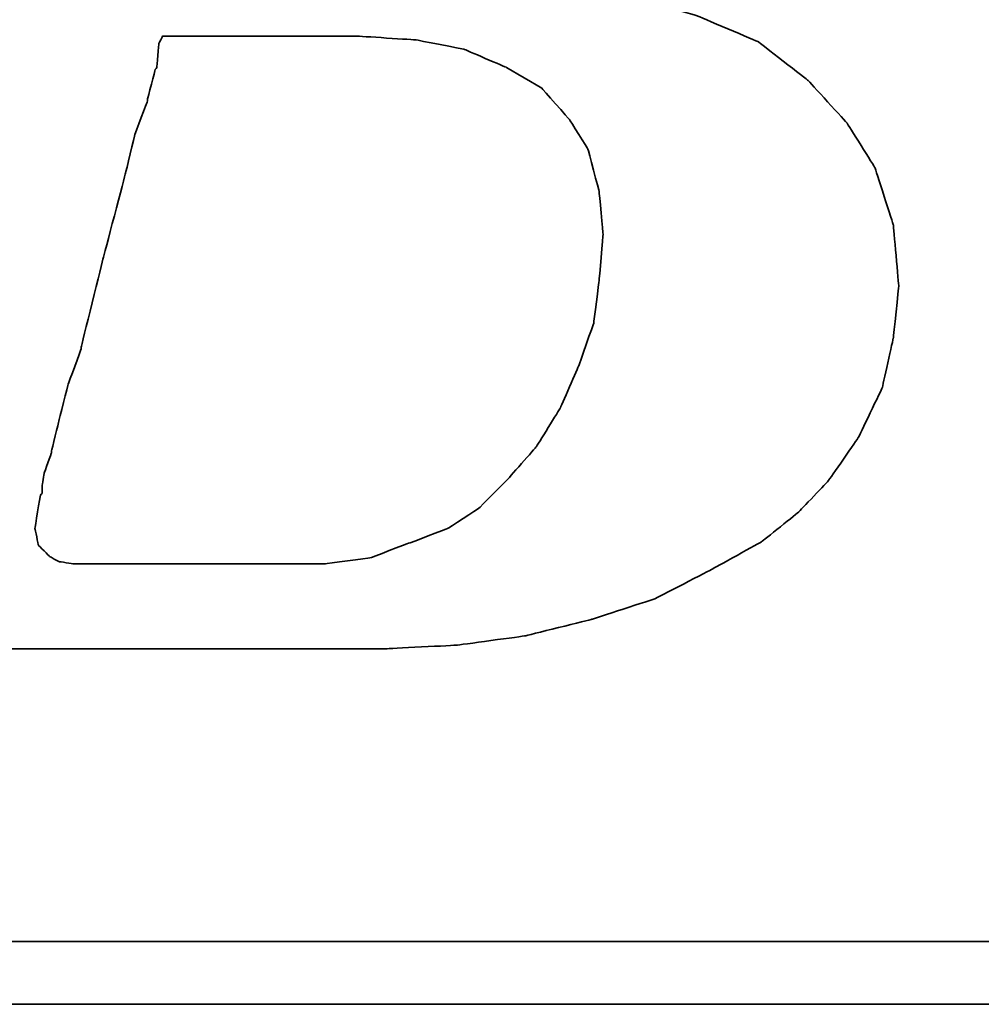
# Model space of a CAD drawing. Header units: millimetres. Extents: x 369 to 638, y 381 to 472.
# Tile 24 of 45: x 568.42 to 569.77, y 412.89 to 414.27. Entities that reach past the tile are written whole.
import ezdxf

# ---------------------------------------------------------------- set-up
doc = ezdxf.new("R2010")
doc.units = ezdxf.units.MM
doc.header["$LTSCALE"] = 0.15
doc.layers.add('DIM', color=4, linetype='CONTINUOUS')
doc.layers.add('layer 1', color=7, linetype='CONTINUOUS')

# ---------------------------------------------------------------- blocks, each defined once
blk = doc.blocks.new('TBI MOTION logo(完整正式版)')
at = {"layer": 'layer 1', "color": 22, "lineweight": 35}
for points, knots in [([(-64.65375, -6.86375), (-64.65375, -6.86375), (-64.84375, -7.29625), (-64.84375, -7.29625), (-64.84375, -7.29625), (-64.84375, -7.29625), (-64.86875, -7.34375), (-64.86875, -7.34375), (-64.86875, -7.34375), (-64.86875, -7.34375), (-64.86875, -7.36875), (-64.86875, -7.36875), (-64.86875, -7.36875), (-64.86875, -7.36875), (-65.15375, -7.65375), (-65.15375, -7.65375), (-65.15375, -7.65375), (-65.15375, -7.65375), (-65.17875, -7.65375), (-65.17875, -7.65375), (-65.17875, -7.65375), (-65.17875, -7.65375), (-65.20375, -7.67875), (-65.20375, -7.67875), (-65.20375, -7.67875), (-65.20375, -7.67875), (-65.58875, -7.87125), (-65.58875, -7.87125), (-65.58875, -7.87125), (-65.58875, -7.87125), (-65.63375, -7.87125), (-65.63375, -7.87125), (-65.63375, -7.87125), (-65.63375, -7.87125), (-65.65875, -7.89375), (-65.65875, -7.89375), (-65.65875, -7.89375), (-65.65875, -7.89375), (-66.09375, -7.94375), (-66.09375, -7.94375), (-66.09375, -7.94375), (-66.09375, -7.94375), (-66.11375, -7.94375), (-66.11375, -7.94375), (-66.11375, -7.94375), (-66.11375, -7.94375), (-66.16375, -7.94375), (-66.16375, -7.94375), (-66.16375, -7.94375), (-66.16375, -7.94375), (-66.30875, -7.94375), (-66.30875, -7.94375), (-66.30875, -7.94375), (-66.30875, -7.94375), (-66.69375, -7.94375), (-66.69375, -7.94375), (-66.69375, -7.94375), (-66.69375, -7.94375), (-67.07375, -7.94375), (-67.07375, -7.94375), (-67.07375, -7.94375), (-67.07375, -7.94375), (-67.12375, -7.94375), (-67.12375, -7.94375), (-67.12375, -7.94375), (-67.12375, -7.94375), (-67.12375, -7.96625), (-67.12375, -7.96625), (-67.12375, -7.96625), (-67.12375, -7.96625), (-67.14875, -7.99125), (-67.14875, -7.99125), (-67.14875, -7.99125), (-67.14875, -7.99125), (-67.24375, -8.34875), (-67.24375, -8.34875), (-67.24375, -8.34875), (-67.24375, -8.34875), (-67.31375, -8.68625), (-67.31375, -8.68625), (-67.31375, -8.68625), (-67.31375, -8.68625), (-67.26875, -8.68625), (-67.26875, -8.68625), (-67.26875, -8.68625), (-67.26875, -8.68625), (-67.07375, -8.68625), (-67.07375, -8.68625), (-67.07375, -8.68625), (-67.07375, -8.68625), (-66.54875, -8.68625), (-66.54875, -8.68625), (-66.54875, -8.68625), (-66.54875, -8.68625), (-65.82625, -8.68625), (-65.82625, -8.68625), (-65.82625, -8.68625), (-65.82625, -8.68625), (-65.01375, -8.68625), (-65.01375, -8.68625), (-65.01375, -8.68625), (-65.01375, -8.68625), (-64.05375, -8.68625), (-64.05375, -8.68625), (-64.05375, -8.68625), (-64.05375, -8.68625), (-62.08375, -8.68625), (-62.08375, -8.68625), (-62.08375, -8.68625), (-62.08375, -8.68625), (-60.06875, -8.68625), (-60.06875, -8.68625), (-60.06875, -8.68625), (-60.06875, -8.68625), (-59.10875, -8.68625), (-59.10875, -8.68625), (-59.10875, -8.68625), (-59.10875, -8.68625), (-58.29375, -8.68625), (-58.29375, -8.68625), (-58.29375, -8.68625), (-58.29375, -8.68625), (-57.57375, -8.68625), (-57.57375, -8.68625), (-57.57375, -8.68625), (-57.57375, -8.68625), (-57.04875, -8.68625), (-57.04875, -8.68625), (-57.04875, -8.68625), (-57.04875, -8.68625), (-56.85375, -8.68625), (-56.85375, -8.68625), (-56.85375, -8.68625), (-56.85375, -8.68625), (-56.70875, -8.68625), (-56.70875, -8.68625), (-56.70875, -8.68625), (-56.70875, -8.68625), (-56.61375, -8.68625), (-56.61375, -8.68625), (-56.61375, -8.68625), (-56.61375, -8.68625), (-56.56875, -8.68625), (-56.56875, -8.68625), (-56.56875, -8.68625), (-56.56875, -8.68625), (-55.65375, -8.63875), (-55.65375, -8.63875), (-55.65375, -8.63875), (-55.65375, -8.63875), (-54.76875, -8.51875), (-54.76875, -8.51875), (-54.76875, -8.51875), (-54.76875, -8.51875), (-53.90375, -8.30375), (-53.90375, -8.30375), (-53.90375, -8.30375), (-53.90375, -8.30375), (-53.08875, -8.03875), (-53.08875, -8.03875), (-53.08875, -8.03875), (-53.08875, -8.03875), (-52.34375, -7.65375), (-52.34375, -7.65375), (-52.34375, -7.65375), (-52.34375, -7.65375), (-51.69875, -7.29625), (-51.69875, -7.29625), (-51.69875, -7.29625), (-51.69875, -7.29625), (-51.21875, -6.91125), (-51.21875, -6.91125), (-51.21875, -6.91125), (-51.21875, -6.91125), (-50.83375, -6.50375), (-50.83375, -6.50375), (-50.83375, -6.50375), (-50.83375, -6.50375), (-50.44875, -5.94875), (-50.44875, -5.94875), (-50.44875, -5.94875), (-50.44875, -5.94875), (-50.13875, -5.30375), (-50.13875, -5.30375), (-50.13875, -5.30375), (-50.13875, -5.30375), (-49.99375, -4.65375), (-49.99375, -4.65375), (-49.99375, -4.65375), (-49.99375, -4.65375), (-49.92375, -3.98375), (-49.92375, -3.98375), (-49.92375, -3.98375), (-49.92375, -3.98375), (-49.99375, -3.19374), (-49.99375, -3.19374), (-49.99375, -3.19374), (-49.99375, -3.19374), (-50.23374, -2.44874), (-50.23374, -2.44874), (-50.23374, -2.44874), (-50.23374, -2.44874), (-50.59375, -1.87374), (-50.59375, -1.87374), (-50.59375, -1.87374), (-50.59375, -1.87374), (-51.09875, -1.31874), (-51.09875, -1.31874), (-51.09875, -1.31874), (-51.09875, -1.31874), (-51.74375, -0.81875), (-51.74375, -0.81875), (-51.74375, -0.81875), (-51.74375, -0.81875), (-52.53875, -0.48125), (-52.53875, -0.48125), (-52.53875, -0.48125), (-52.53875, -0.48125), (-53.47375, -0.21875), (-53.47375, -0.21875), (-53.47375, -0.21875), (-53.47375, -0.21875), (-54.52875, -0.04874), (-54.52875, -0.04874), (-54.52875, -0.04874), (-54.52875, -0.04874), (-55.65375, 0.12125), (-55.65375, 0.12125), (-55.65375, 0.12125), (-55.65375, 0.12125), (-54.50375, 0.28624), (-54.50375, 0.28624), (-54.50375, 0.28624), (-54.50375, 0.28624), (-53.83375, 0.38124), (-53.83375, 0.38124), (-53.83375, 0.38124), (-53.83375, 0.38124), (-53.18375, 0.50125), (-53.18375, 0.50125), (-53.18375, 0.50125), (-53.18375, 0.50125), (-52.55875, 0.66874), (-52.55875, 0.66874), (-52.55875, 0.66874), (-52.55875, 0.66874), (-52.03375, 0.86124), (-52.03375, 0.86124), (-52.03375, 0.86124), (-52.03375, 0.86124), (-51.50374, 1.03124), (-51.50374, 1.03124), (-51.50374, 1.03124), (-51.50374, 1.03124), (-51.09875, 1.27125), (-51.09875, 1.27125), (-51.09875, 1.27125), (-51.09875, 1.27125), (-50.71375, 1.48624), (-50.71375, 1.48624), (-50.71375, 1.48624), (-50.71375, 1.48624), (-50.37625, 1.77625), (-50.37625, 1.77625), (-50.37625, 1.77625), (-50.37625, 1.77625), (-49.82375, 2.37625), (-49.82375, 2.37625), (-49.82375, 2.37625), (-49.82375, 2.37625), (-49.41875, 2.99625), (-49.41875, 2.99625), (-49.41875, 2.99625), (-49.41875, 2.99625), (-49.22375, 3.76625), (-49.22375, 3.76625), (-49.22375, 3.76625), (-49.22375, 3.76625), (-49.15375, 4.50874), (-49.15375, 4.50874), (-49.15375, 4.50874), (-49.15375, 4.50874), (-49.20375, 5.25125), (-49.20375, 5.25125), (-49.20375, 5.25125), (-49.20375, 5.25125), (-49.41875, 5.92625), (-49.41875, 5.92625), (-49.41875, 5.92625), (-49.41875, 5.92625), (-49.77875, 6.47625), (-49.77875, 6.47625), (-49.77875, 6.47625), (-49.77875, 6.47625), (-50.33125, 7.02624), (-50.33125, 7.02624), (-50.33125, 7.02624), (-50.33125, 7.02624), (-51.00125, 7.43625), (-51.00125, 7.43625), (-51.00125, 7.43625), (-51.00125, 7.43625), (-51.79375, 7.72625), (-51.79375, 7.72625), (-51.79375, 7.72625), (-51.79375, 7.72625), (-52.72875, 7.89124), (-52.72875, 7.89124), (-52.72875, 7.89124), (-52.72875, 7.89124), (-53.83375, 7.98625), (-53.83375, 7.98625), (-53.83375, 7.98625), (-53.83375, 7.98625), (-53.92875, 7.98625), (-53.92875, 7.98625), (-53.92875, 7.98625), (-53.92875, 7.98625), (-54.26375, 7.98625), (-54.26375, 7.98625), (-54.26375, 7.98625), (-54.26375, 7.98625), (-54.74375, 7.98625), (-54.74375, 7.98625), (-54.74375, 7.98625), (-54.74375, 7.98625), (-55.36875, 7.98625), (-55.36875, 7.98625), (-55.36875, 7.98625), (-55.36875, 7.98625), (-56.13375, 7.98625), (-56.13375, 7.98625), (-56.13375, 7.98625), (-56.13375, 7.98625), (-56.94875, 7.98625), (-56.94875, 7.98625), (-56.94875, 7.98625), (-56.94875, 7.98625), (-58.77625, 7.98625), (-58.77625, 7.98625), (-58.77625, 7.98625), (-58.77625, 7.98625), (-60.59875, 7.98625), (-60.59875, 7.98625), (-60.59875, 7.98625), (-60.59875, 7.98625), (-61.41375, 7.98625), (-61.41375, 7.98625), (-61.41375, 7.98625), (-61.41375, 7.98625), (-62.17875, 7.98625), (-62.17875, 7.98625), (-62.17875, 7.98625), (-62.17875, 7.98625), (-62.80375, 7.98625), (-62.80375, 7.98625), (-62.80375, 7.98625), (-62.80375, 7.98625), (-63.30625, 7.98625), (-63.30625, 7.98625), (-63.30625, 7.98625), (-63.30625, 7.98625), (-63.57375, 7.98625), (-63.57375, 7.98625), (-63.57375, 7.98625), (-63.57375, 7.98625), (-63.57375, 7.96375), (-63.57375, 7.96375), (-63.57375, 7.96375), (-63.57375, 7.96375), (-63.59875, 7.94125), (-63.59875, 7.94125), (-63.59875, 7.94125), (-63.59875, 7.94125), (-63.69375, 7.55625), (-63.69375, 7.55625), (-63.69375, 7.55625), (-63.69375, 7.55625), (-63.76375, 7.24624), (-63.76375, 7.24624), (-63.76375, 7.24624), (-63.76375, 7.24624), (-63.23875, 7.24624), (-63.23875, 7.24624), (-63.23875, 7.24624), (-63.23875, 7.24624), (-62.75875, 7.24624), (-62.75875, 7.24624), (-62.75875, 7.24624), (-62.75875, 7.24624), (-62.61125, 7.24624), (-62.61125, 7.24624), (-62.61125, 7.24624), (-62.61125, 7.24624), (-62.56625, 7.24624), (-62.56625, 7.24624), (-62.56625, 7.24624), (-62.56625, 7.24624), (-62.22875, 7.24624), (-62.22875, 7.24624), (-62.22875, 7.24624), (-62.22875, 7.24624), (-62.20375, 7.24624), (-62.20375, 7.24624), (-62.20375, 7.24624), (-62.20375, 7.24624), (-62.17875, 7.21875), (-62.17875, 7.21875), (-62.17875, 7.21875), (-62.17875, 7.21875), (-61.96375, 7.17125), (-61.96375, 7.17125), (-61.96375, 7.17125), (-61.96375, 7.17125), (-61.72375, 7.12624), (-61.72375, 7.12624), (-61.72375, 7.12624), (-61.72375, 7.12624), (-61.70375, 7.12624), (-61.70375, 7.12624), (-61.70375, 7.12624), (-61.70375, 7.12624), (-61.55875, 7.07624), (-61.55875, 7.07624), (-61.55875, 7.07624), (-61.55875, 7.07624), (-61.50875, 7.07624), (-61.50875, 7.07624), (-61.50875, 7.07624), (-61.50875, 7.07624), (-61.48375, 7.02624), (-61.48375, 7.02624), (-61.48375, 7.02624), (-61.48375, 7.02624), (-61.31875, 6.83375), (-61.31875, 6.83375), (-61.31875, 6.83375), (-61.31875, 6.83375), (-61.29375, 6.81125), (-61.29375, 6.81125), (-61.29375, 6.81125), (-61.29375, 6.81125), (-61.29375, 6.78625), (-61.29375, 6.78625), (-61.29375, 6.78625), (-61.29375, 6.78625), (-61.19875, 6.50124), (-61.19875, 6.50124), (-61.19875, 6.50124), (-61.19875, 6.50124), (-61.17375, 6.45124), (-61.17375, 6.45124), (-61.17375, 6.45124), (-61.17375, 6.45124), (-61.19875, 6.40625), (-61.19875, 6.40625), (-61.19875, 6.40625), (-61.19875, 6.40625), (-61.26875, 5.99624), (-61.26875, 5.99624), (-61.26875, 5.99624), (-61.26875, 5.99624), (-61.26875, 5.85125), (-61.26875, 5.85125), (-61.26875, 5.85125), (-61.26875, 5.85125), (-61.26875, 5.82625), (-61.26875, 5.82625), (-61.26875, 5.82625), (-61.26875, 5.82625), (-61.29375, 5.80625), (-61.29375, 5.80625), (-61.29375, 5.80625), (-61.29375, 5.80625), (-61.34125, 5.66125), (-61.34125, 5.66125), (-61.34125, 5.66125), (-61.34125, 5.66125), (-61.41375, 5.44625), (-61.41375, 5.44625), (-61.41375, 5.44625), (-61.41375, 5.44625), (-61.48375, 5.15625), (-61.48375, 5.15625), (-61.48375, 5.15625), (-61.48375, 5.15625), (-61.58375, 4.82124), (-61.58375, 4.82124), (-61.58375, 4.82124), (-61.58375, 4.82124), (-61.79875, 4.00375), (-61.79875, 4.00375), (-61.79875, 4.00375), (-61.79875, 4.00375), (-62.05875, 2.99625), (-62.05875, 2.99625), (-62.05875, 2.99625), (-62.05875, 2.99625), (-62.34875, 1.91625), (-62.34875, 1.91625), (-62.34875, 1.91625), (-62.34875, 1.91625), (-62.97375, -0.41124), (-62.97375, -0.41124), (-62.97375, -0.41124), (-62.97375, -0.41124), (-63.59875, -2.75875), (-63.59875, -2.75875), (-63.59875, -2.75875), (-63.59875, -2.75875), (-63.88375, -3.86374), (-63.88375, -3.86374), (-63.88375, -3.86374), (-63.88375, -3.86374), (-64.14875, -4.82374), (-64.14875, -4.82374), (-64.14875, -4.82374), (-64.14875, -4.82374), (-64.36375, -5.64125), (-64.36375, -5.64125), (-64.36375, -5.64125), (-64.36375, -5.64125), (-64.43625, -5.97625), (-64.43625, -5.97625), (-64.43625, -5.97625), (-64.43625, -5.97625), (-64.50875, -6.28625), (-64.50875, -6.28625), (-64.50875, -6.28625), (-64.50875, -6.28625), (-64.50875, -6.30875), (-64.50875, -6.30875), (-64.50875, -6.30875), (-64.50875, -6.30875), (-64.57875, -6.50375), (-64.57875, -6.50375), (-64.57875, -6.50375), (-64.57875, -6.50375), (-64.62875, -6.69625), (-64.62875, -6.69625), (-64.62875, -6.69625), (-64.62875, -6.69625), (-64.62875, -6.76875), (-64.62875, -6.76875), (-64.62875, -6.76875), (-64.62875, -6.76875), (-64.62875, -6.81375), (-64.62875, -6.81375), (-64.62875, -6.81375), (-64.62875, -6.81375), (-64.62875, -6.83875), (-64.62875, -6.83875), (-64.62875, -6.83875), (-64.62875, -6.83875), (-64.65375, -6.86375), (-64.65375, -6.86375)], [0, 0, 0, 0, 0.00719424, 0.00719424, 0.00719424, 0.00719425, 0.01438849, 0.01438849, 0.01438849, 0.0143885, 0.02158273, 0.02158273, 0.02158273, 0.02158274, 0.02877698, 0.02877698, 0.02877698, 0.02877699, 0.03597122, 0.03597122, 0.03597122, 0.03597123, 0.04316547, 0.04316547, 0.04316547, 0.04316548, 0.05035971, 0.05035971, 0.05035971, 0.05035972, 0.05755396, 0.05755396, 0.05755396, 0.05755397, 0.0647482, 0.0647482, 0.0647482, 0.06474821, 0.07194245, 0.07194245, 0.07194245, 0.07194246, 0.07913669, 0.07913669, 0.07913669, 0.0791367, 0.08633094, 0.08633094, 0.08633094, 0.08633095, 0.09352518, 0.09352518, 0.09352518, 0.09352519, 0.10071942, 0.10071942, 0.10071942, 0.10071943, 0.10791367, 0.10791367, 0.10791367, 0.10791368, 0.11510791, 0.11510791, 0.11510791, 0.11510792, 0.12230216, 0.12230216, 0.12230216, 0.12230217, 0.1294964, 0.1294964, 0.1294964, 0.12949641, 0.13669065, 0.13669065, 0.13669065, 0.13669066, 0.14388489, 0.14388489, 0.14388489, 0.1438849, 0.15107914, 0.15107914, 0.15107914, 0.15107915, 0.15827338, 0.15827338, 0.15827338, 0.15827339, 0.16546763, 0.16546763, 0.16546763, 0.16546764, 0.17266187, 0.17266187, 0.17266187, 0.17266188, 0.17985612, 0.17985612, 0.17985612, 0.17985613, 0.18705036, 0.18705036, 0.18705036, 0.18705037, 0.1942446, 0.1942446, 0.1942446, 0.19424461, 0.20143885, 0.20143885, 0.20143885, 0.20143886, 0.20863309, 0.20863309, 0.20863309, 0.2086331, 0.21582734, 0.21582734, 0.21582734, 0.21582735, 0.22302158, 0.22302158, 0.22302158, 0.22302159, 0.23021583, 0.23021583, 0.23021583, 0.23021584, 0.23741007, 0.23741007, 0.23741007, 0.23741008, 0.24460432, 0.24460432, 0.24460432, 0.24460433, 0.25179856, 0.25179856, 0.25179856, 0.25179857, 0.25899281, 0.25899281, 0.25899281, 0.25899282, 0.26618705, 0.26618705, 0.26618705, 0.26618706, 0.27338129, 0.27338129, 0.27338129, 0.2733813, 0.28057554, 0.28057554, 0.28057554, 0.28057555, 0.28776978, 0.28776978, 0.28776978, 0.28776979, 0.29496403, 0.29496403, 0.29496403, 0.29496404, 0.30215827, 0.30215827, 0.30215827, 0.30215828, 0.30935252, 0.30935252, 0.30935252, 0.30935253, 0.31654676, 0.31654676, 0.31654676, 0.31654677, 0.32374101, 0.32374101, 0.32374101, 0.32374102, 0.33093525, 0.33093525, 0.33093525, 0.33093526, 0.3381295, 0.3381295, 0.3381295, 0.33812951, 0.34532374, 0.34532374, 0.34532374, 0.34532375, 0.35251799, 0.35251799, 0.35251799, 0.352518, 0.35971223, 0.35971223, 0.35971223, 0.35971224, 0.36690647, 0.36690647, 0.36690647, 0.36690648, 0.37410072, 0.37410072, 0.37410072, 0.37410073, 0.38129496, 0.38129496, 0.38129496, 0.38129497, 0.38848921, 0.38848921, 0.38848921, 0.38848922, 0.39568345, 0.39568345, 0.39568345, 0.39568346, 0.4028777, 0.4028777, 0.4028777, 0.40287771, 0.41007194, 0.41007194, 0.41007194, 0.41007195, 0.41726619, 0.41726619, 0.41726619, 0.4172662, 0.42446043, 0.42446043, 0.42446043, 0.42446044, 0.43165468, 0.43165468, 0.43165468, 0.43165469, 0.43884892, 0.43884892, 0.43884892, 0.43884893, 0.44604317, 0.44604317, 0.44604317, 0.44604318, 0.45323741, 0.45323741, 0.45323741, 0.45323742, 0.46043165, 0.46043165, 0.46043165, 0.46043166, 0.4676259, 0.4676259, 0.4676259, 0.46762591, 0.47482014, 0.47482014, 0.47482014, 0.47482015, 0.48201439, 0.48201439, 0.48201439, 0.4820144, 0.48920863, 0.48920863, 0.48920863, 0.48920864, 0.49640288, 0.49640288, 0.49640288, 0.49640289, 0.50359712, 0.50359712, 0.50359712, 0.50359713, 0.51079137, 0.51079137, 0.51079137, 0.51079138, 0.51798561, 0.51798561, 0.51798561, 0.51798562, 0.52517986, 0.52517986, 0.52517986, 0.52517987, 0.5323741, 0.5323741, 0.5323741, 0.53237411, 0.53956835, 0.53956835, 0.53956835, 0.53956836, 0.54676259, 0.54676259, 0.54676259, 0.5467626, 0.55395683, 0.55395683, 0.55395683, 0.55395684, 0.56115108, 0.56115108, 0.56115108, 0.56115109, 0.56834532, 0.56834532, 0.56834532, 0.56834533, 0.57553957, 0.57553957, 0.57553957, 0.57553958, 0.58273381, 0.58273381, 0.58273381, 0.58273382, 0.58992806, 0.58992806, 0.58992806, 0.58992807, 0.5971223, 0.5971223, 0.5971223, 0.59712231, 0.60431655, 0.60431655, 0.60431655, 0.60431656, 0.61151079, 0.61151079, 0.61151079, 0.6115108, 0.61870504, 0.61870504, 0.61870504, 0.61870505, 0.62589928, 0.62589928, 0.62589928, 0.62589929, 0.63309353, 0.63309353, 0.63309353, 0.63309354, 0.64028777, 0.64028777, 0.64028777, 0.64028778, 0.64748201, 0.64748201, 0.64748201, 0.64748202, 0.65467626, 0.65467626, 0.65467626, 0.65467627, 0.6618705, 0.6618705, 0.6618705, 0.66187051, 0.66906475, 0.66906475, 0.66906475, 0.66906476, 0.67625899, 0.67625899, 0.67625899, 0.676259, 0.68345324, 0.68345324, 0.68345324, 0.68345325, 0.69064748, 0.69064748, 0.69064748, 0.69064749, 0.69784173, 0.69784173, 0.69784173, 0.69784174, 0.70503597, 0.70503597, 0.70503597, 0.70503598, 0.71223022, 0.71223022, 0.71223022, 0.71223023, 0.71942446, 0.71942446, 0.71942446, 0.71942447, 0.72661871, 0.72661871, 0.72661871, 0.72661872, 0.73381295, 0.73381295, 0.73381295, 0.73381296, 0.74100719, 0.74100719, 0.74100719, 0.7410072, 0.74820144, 0.74820144, 0.74820144, 0.74820145, 0.75539568, 0.75539568, 0.75539568, 0.75539569, 0.76258993, 0.76258993, 0.76258993, 0.76258994, 0.76978417, 0.76978417, 0.76978417, 0.76978418, 0.77697842, 0.77697842, 0.77697842, 0.77697843, 0.78417266, 0.78417266, 0.78417266, 0.78417267, 0.79136691, 0.79136691, 0.79136691, 0.79136692, 0.79856115, 0.79856115, 0.79856115, 0.79856116, 0.8057554, 0.8057554, 0.8057554, 0.80575541, 0.81294964, 0.81294964, 0.81294964, 0.81294965, 0.82014388, 0.82014388, 0.82014388, 0.82014389, 0.82733813, 0.82733813, 0.82733813, 0.82733814, 0.83453237, 0.83453237, 0.83453237, 0.83453238, 0.84172662, 0.84172662, 0.84172662, 0.84172663, 0.84892086, 0.84892086, 0.84892086, 0.84892087, 0.85611511, 0.85611511, 0.85611511, 0.85611512, 0.86330935, 0.86330935, 0.86330935, 0.86330936, 0.8705036, 0.8705036, 0.8705036, 0.87050361, 0.87769784, 0.87769784, 0.87769784, 0.87769785, 0.88489209, 0.88489209, 0.88489209, 0.8848921, 0.89208633, 0.89208633, 0.89208633, 0.89208634, 0.89928058, 0.89928058, 0.89928058, 0.89928059, 0.90647482, 0.90647482, 0.90647482, 0.90647483, 0.91366906, 0.91366906, 0.91366906, 0.91366907, 0.92086331, 0.92086331, 0.92086331, 0.92086332, 0.92805755, 0.92805755, 0.92805755, 0.92805756, 0.9352518, 0.9352518, 0.9352518, 0.93525181, 0.94244604, 0.94244604, 0.94244604, 0.94244605, 0.94964029, 0.94964029, 0.94964029, 0.9496403, 0.95683453, 0.95683453, 0.95683453, 0.95683454, 0.96402878, 0.96402878, 0.96402878, 0.96402879, 0.97122302, 0.97122302, 0.97122302, 0.97122303, 0.97841727, 0.97841727, 0.97841727, 0.97841728, 0.98561151, 0.98561151, 0.98561151, 0.98561152, 0.99280576, 0.99280576, 0.99280576, 0.99280577, 1, 1, 1, 1]), ([(-61.03125, -6.57375), (-61.03125, -6.57375), (-61.03125, -6.67125), (-61.03125, -6.67125), (-61.03125, -6.67125), (-61.03125, -6.67125), (-61.05375, -6.69625), (-61.05375, -6.69625), (-61.05375, -6.69625), (-61.05375, -6.69625), (-61.12375, -7.12875), (-61.12375, -7.12875), (-61.12375, -7.12875), (-61.12375, -7.12875), (-61.07875, -7.34375), (-61.07875, -7.34375), (-61.07875, -7.34375), (-61.07875, -7.34375), (-60.93375, -7.48875), (-60.93375, -7.48875), (-60.93375, -7.48875), (-60.93375, -7.48875), (-60.81375, -7.55625), (-60.81375, -7.55625), (-60.81375, -7.55625), (-60.81375, -7.55625), (-60.62375, -7.58375), (-60.62375, -7.58375), (-60.62375, -7.58375), (-60.62375, -7.58375), (-60.30875, -7.58375), (-60.30875, -7.58375), (-60.30875, -7.58375), (-60.30875, -7.58375), (-59.97375, -7.58375), (-59.97375, -7.58375), (-59.97375, -7.58375), (-59.97375, -7.58375), (-59.87875, -7.58375), (-59.87875, -7.58375), (-59.87875, -7.58375), (-59.87875, -7.58375), (-59.63625, -7.58375), (-59.63625, -7.58375), (-59.63625, -7.58375), (-59.63625, -7.58375), (-58.96875, -7.58375), (-58.96875, -7.58375), (-58.96875, -7.58375), (-58.96875, -7.58375), (-58.29375, -7.58375), (-58.29375, -7.58375), (-58.29375, -7.58375), (-58.29375, -7.58375), (-58.05375, -7.58375), (-58.05375, -7.58375), (-58.05375, -7.58375), (-58.05375, -7.58375), (-57.98375, -7.58375), (-57.98375, -7.58375), (-57.98375, -7.58375), (-57.98375, -7.58375), (-57.35875, -7.58375), (-57.35875, -7.58375), (-57.35875, -7.58375), (-57.35875, -7.58375), (-56.78375, -7.50875), (-56.78375, -7.50875), (-56.78375, -7.50875), (-56.78375, -7.50875), (-56.27875, -7.31875), (-56.27875, -7.31875), (-56.27875, -7.31875), (-56.27875, -7.31875), (-55.77375, -7.12875), (-55.77375, -7.12875), (-55.77375, -7.12875), (-55.77375, -7.12875), (-55.36875, -6.86375), (-55.36875, -6.86375), (-55.36875, -6.86375), (-55.36875, -6.86375), (-55.00875, -6.50375), (-55.00875, -6.50375), (-55.00875, -6.50375), (-55.00875, -6.50375), (-54.62375, -6.06875), (-54.62375, -6.06875), (-54.62375, -6.06875), (-54.62375, -6.06875), (-54.31375, -5.56875), (-54.31375, -5.56875), (-54.31375, -5.56875), (-54.31375, -5.56875), (-54.07375, -5.01625), (-54.07375, -5.01625), (-54.07375, -5.01625), (-54.07375, -5.01625), (-53.87875, -4.46374), (-53.87875, -4.46374), (-53.87875, -4.46374), (-53.87875, -4.46374), (-53.80875, -3.91375), (-53.80875, -3.91375), (-53.80875, -3.91375), (-53.80875, -3.91375), (-53.75875, -3.31375), (-53.75875, -3.31375), (-53.75875, -3.31375), (-53.75875, -3.31375), (-53.80875, -2.75875), (-53.80875, -2.75875), (-53.80875, -2.75875), (-53.80875, -2.75875), (-53.95375, -2.20875), (-53.95375, -2.20875), (-53.95375, -2.20875), (-53.95375, -2.20875), (-54.19375, -1.82625), (-54.19375, -1.82625), (-54.19375, -1.82625), (-54.19375, -1.82625), (-54.55375, -1.41875), (-54.55375, -1.41875), (-54.55375, -1.41875), (-54.55375, -1.41875), (-55.00875, -1.15125), (-55.00875, -1.15125), (-55.00875, -1.15125), (-55.00875, -1.15125), (-55.56125, -0.91375), (-55.56125, -0.91375), (-55.56125, -0.91375), (-55.56125, -0.91375), (-56.18125, -0.79375), (-56.18125, -0.79375), (-56.18125, -0.79375), (-56.18125, -0.79375), (-56.94875, -0.74374), (-56.94875, -0.74374), (-56.94875, -0.74374), (-56.94875, -0.74374), (-56.99875, -0.74374), (-56.99875, -0.74374), (-56.99875, -0.74374), (-56.99875, -0.74374), (-57.09375, -0.74374), (-57.09375, -0.74374), (-57.09375, -0.74374), (-57.09375, -0.74374), (-57.38375, -0.74374), (-57.38375, -0.74374), (-57.38375, -0.74374), (-57.38375, -0.74374), (-57.76875, -0.74374), (-57.76875, -0.74374), (-57.76875, -0.74374), (-57.76875, -0.74374), (-58.24625, -0.74374), (-58.24625, -0.74374), (-58.24625, -0.74374), (-58.24625, -0.74374), (-58.72875, -0.74374), (-58.72875, -0.74374), (-58.72875, -0.74374), (-58.72875, -0.74374), (-59.20875, -0.74374), (-59.20875, -0.74374), (-59.20875, -0.74374), (-59.20875, -0.74374), (-59.46875, -0.74374), (-59.46875, -0.74374), (-59.46875, -0.74374), (-59.46875, -0.74374), (-59.51625, -0.83875), (-59.51625, -0.83875), (-59.51625, -0.83875), (-59.51625, -0.83875), (-59.54375, -1.15125), (-59.54375, -1.15125), (-59.54375, -1.15125), (-59.54375, -1.15125), (-59.56375, -1.17874), (-59.56375, -1.17874), (-59.56375, -1.17874), (-59.56375, -1.17874), (-59.66375, -1.55875), (-59.66375, -1.55875), (-59.66375, -1.55875), (-59.66375, -1.55875), (-59.66375, -1.58375), (-59.66375, -1.58375), (-59.66375, -1.58375), (-59.66375, -1.58375), (-59.82875, -2.01874), (-59.82875, -2.01874), (-59.82875, -2.01874), (-59.82875, -2.01874), (-59.94875, -2.52125), (-59.94875, -2.52125), (-59.94875, -2.52125), (-59.94875, -2.52125), (-60.23875, -3.62375), (-60.23875, -3.62375), (-60.23875, -3.62375), (-60.23875, -3.62375), (-60.52375, -4.77624), (-60.52375, -4.77624), (-60.52375, -4.77624), (-60.52375, -4.77624), (-60.52375, -4.79874), (-60.52375, -4.79874), (-60.52375, -4.79874), (-60.52375, -4.79874), (-60.69125, -5.25375), (-60.69125, -5.25375), (-60.69125, -5.25375), (-60.69125, -5.25375), (-60.81375, -5.73625), (-60.81375, -5.73625), (-60.81375, -5.73625), (-60.81375, -5.73625), (-60.90875, -6.11875), (-60.90875, -6.11875), (-60.90875, -6.11875), (-60.90875, -6.11875), (-60.90875, -6.14375), (-60.90875, -6.14375), (-60.90875, -6.14375), (-60.90875, -6.14375), (-61.00375, -6.40875), (-61.00375, -6.40875), (-61.00375, -6.40875), (-61.00375, -6.40875), (-61.03125, -6.57375), (-61.03125, -6.57375)], [0, 0, 0, 0, 0.01694915, 0.01694915, 0.01694915, 0.01694916, 0.03389831, 0.03389831, 0.03389831, 0.03389832, 0.05084746, 0.05084746, 0.05084746, 0.05084747, 0.06779661, 0.06779661, 0.06779661, 0.06779662, 0.08474576, 0.08474576, 0.08474576, 0.08474577, 0.10169492, 0.10169492, 0.10169492, 0.10169493, 0.11864407, 0.11864407, 0.11864407, 0.11864408, 0.13559322, 0.13559322, 0.13559322, 0.13559323, 0.15254237, 0.15254237, 0.15254237, 0.15254238, 0.16949153, 0.16949153, 0.16949153, 0.16949154, 0.18644068, 0.18644068, 0.18644068, 0.18644069, 0.20338983, 0.20338983, 0.20338983, 0.20338984, 0.22033898, 0.22033898, 0.22033898, 0.22033899, 0.23728814, 0.23728814, 0.23728814, 0.23728815, 0.25423729, 0.25423729, 0.25423729, 0.2542373, 0.27118644, 0.27118644, 0.27118644, 0.27118645, 0.28813559, 0.28813559, 0.28813559, 0.2881356, 0.30508475, 0.30508475, 0.30508475, 0.30508476, 0.3220339, 0.3220339, 0.3220339, 0.32203391, 0.33898305, 0.33898305, 0.33898305, 0.33898306, 0.3559322, 0.3559322, 0.3559322, 0.35593221, 0.37288136, 0.37288136, 0.37288136, 0.37288137, 0.38983051, 0.38983051, 0.38983051, 0.38983052, 0.40677966, 0.40677966, 0.40677966, 0.40677967, 0.42372881, 0.42372881, 0.42372881, 0.42372882, 0.44067797, 0.44067797, 0.44067797, 0.44067798, 0.45762712, 0.45762712, 0.45762712, 0.45762713, 0.47457627, 0.47457627, 0.47457627, 0.47457628, 0.49152542, 0.49152542, 0.49152542, 0.49152543, 0.50847458, 0.50847458, 0.50847458, 0.50847459, 0.52542373, 0.52542373, 0.52542373, 0.52542374, 0.54237288, 0.54237288, 0.54237288, 0.54237289, 0.55932203, 0.55932203, 0.55932203, 0.55932204, 0.57627119, 0.57627119, 0.57627119, 0.5762712, 0.59322034, 0.59322034, 0.59322034, 0.59322035, 0.61016949, 0.61016949, 0.61016949, 0.6101695, 0.62711864, 0.62711864, 0.62711864, 0.62711865, 0.6440678, 0.6440678, 0.6440678, 0.64406781, 0.66101695, 0.66101695, 0.66101695, 0.66101696, 0.6779661, 0.6779661, 0.6779661, 0.67796611, 0.69491525, 0.69491525, 0.69491525, 0.69491526, 0.71186441, 0.71186441, 0.71186441, 0.71186442, 0.72881356, 0.72881356, 0.72881356, 0.72881357, 0.74576271, 0.74576271, 0.74576271, 0.74576272, 0.76271186, 0.76271186, 0.76271186, 0.76271187, 0.77966102, 0.77966102, 0.77966102, 0.77966103, 0.79661017, 0.79661017, 0.79661017, 0.79661018, 0.81355932, 0.81355932, 0.81355932, 0.81355933, 0.83050847, 0.83050847, 0.83050847, 0.83050848, 0.84745763, 0.84745763, 0.84745763, 0.84745764, 0.86440678, 0.86440678, 0.86440678, 0.86440679, 0.88135593, 0.88135593, 0.88135593, 0.88135594, 0.89830508, 0.89830508, 0.89830508, 0.89830509, 0.91525424, 0.91525424, 0.91525424, 0.91525425, 0.93220339, 0.93220339, 0.93220339, 0.9322034, 0.94915254, 0.94915254, 0.94915254, 0.94915255, 0.96610169, 0.96610169, 0.96610169, 0.9661017, 0.98305085, 0.98305085, 0.98305085, 0.98305086, 1, 1, 1, 1]), ([(75.90875, -9.47875), (75.90875, -9.47875), (75.90875, -12.28625), (75.90875, -12.28625), (75.90875, -12.28625), (75.90875, -12.28625), (75.90875, -12.47875), (75.90875, -12.47875), (75.90875, -12.47875), (75.90875, -12.47875), (75.71625, -12.47875), (75.71625, -12.47875), (75.71625, -12.47875), (75.71625, -12.47875), (-88.32875, -12.47875), (-88.32875, -12.47875), (-88.32875, -12.47875), (-88.32875, -12.47875), (-88.32875, -13.29375), (-88.32875, -13.29375), (-88.32875, -13.29375), (-88.32875, -13.29375), (82.89125, -13.29375), (82.89125, -13.29375), (82.89125, -13.29375), (82.89125, -13.29375), (75.90875, -9.47875), (75.90875, -9.47875)], [0, 0, 0, 0, 0.14285714, 0.14285714, 0.14285714, 0.14285715, 0.28571429, 0.28571429, 0.28571429, 0.2857143, 0.42857143, 0.42857143, 0.42857143, 0.42857144, 0.57142857, 0.57142857, 0.57142857, 0.57142858, 0.71428571, 0.71428571, 0.71428571, 0.71428572, 0.85714286, 0.85714286, 0.85714286, 0.85714287, 1, 1, 1, 1])]:
    blk.add_open_spline(points, degree=3, knots=knots, dxfattribs=at)

msp = doc.modelspace()

# ---------------------------------------------------------------- block references
at = {"layer": 'DIM', "color": 7, "xscale": 0.1080406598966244, "yscale": 0.1080406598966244, "zscale": 0.1080406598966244}
msp.add_blockref('TBI MOTION logo(完整正式版)', (575.047, 414.3237), dxfattribs=at)

doc.saveas('drawing.dxf')
